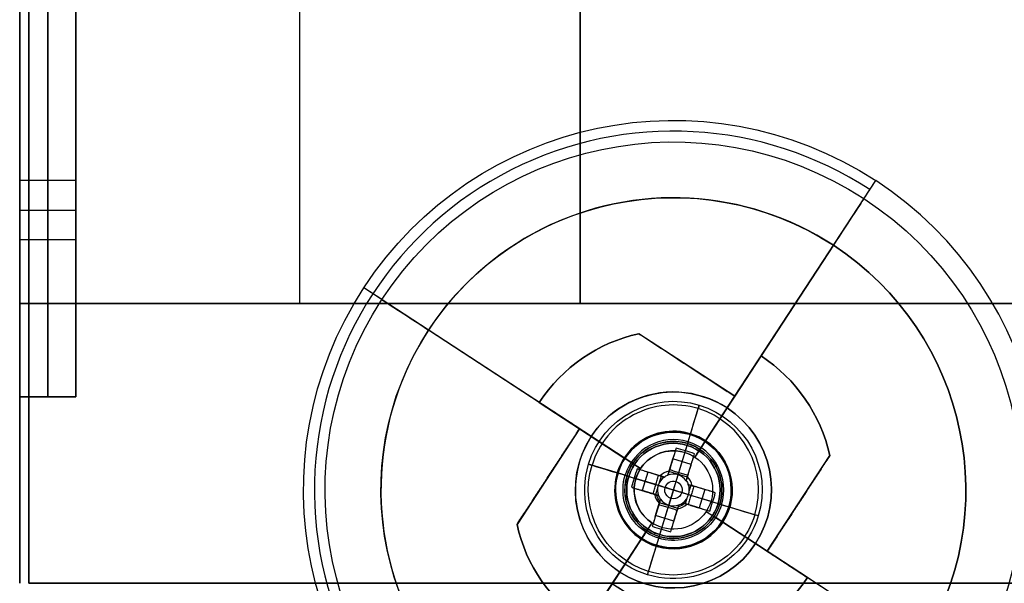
# Model space of a CAD drawing. Header units: millimetres. Extents: x -368 to 368, y -356 to 344.
# Tile 2 of 256: x -353 to -300, y -311 to -281. Entities that reach past the tile are written whole.
import ezdxf

# ---------------------------------------------------------------- set-up
doc = ezdxf.new("R2010")
doc.units = ezdxf.units.MM
doc.layers.add('Livello 01', color=7, linetype='Continuous')

# ---------------------------------------------------------------- blocks, each defined once
blk = doc.blocks.new('MCP144A10_02')
at = {"layer": 'Livello 01', "color": 253, "true_color": 0x999999}
for p, q in [((-312.5, 15, 7.5), (312.5, 15, 7.5)), ((312.5, -15, 7.5), (312.5, 15, 7.5)), ((312.5, 0), (312.5, 0, 15)), ((312.5, 0, 15), (-312.5, 0, 15)), ((312.5, 0), (-312.5, 0)), ((312.5, -15, 7.5), (-312.5, -15, 7.5))]:
    blk.add_line(p, q, dxfattribs=at)
for points in [[(-312.5, 15), (312.5, 15)], [(312.5, 15, 15), (-312.5, 15, 15)], [(312.5, 15), (312.5, -15)], [(312.5, 15, 15), (312.5, 15)], [(312.5, -15, 15), (312.5, 15, 15)], [(312.5, -15), (-312.5, -15)], [(-312.5, -15, 15), (312.5, -15, 15)], [(312.5, -15, 15), (312.5, -15)]]:
    blk.add_open_spline(points, degree=1, dxfattribs=at)
blk = doc.blocks.new('MCP144A11_02')
at = {"layer": 'Livello 01', "color": 253, "true_color": 0x999999}
blk.add_line((-109, -197.99, 7.5), (-109, 197.99, 7.5), dxfattribs=at)
for points in [[(-116.5, 200), (-116.5, -200)], [(116.5, -200), (116.5, 200)], [(-101.5, -185, 15), (101.5, -185, 15)], [(-116.5, -200), (116.5, -200)]]:
    blk.add_open_spline(points, degree=1, dxfattribs=at)
blk.add_rational_spline([(116.5, -200), (107.713, -200, 8.787), (101.5, -193.787, 15), (101.5, -185, 15)], [1, 0.804737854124, 0.804737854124, 1], degree=3, dxfattribs=at)
blk = doc.blocks.new('MCP144A05_02')
at = {"layer": 'Livello 01', "color": 254, "true_color": 0xd9d9d9}
for p, q in [((25, 25, -1.5), (-25, 25, -1.5)), ((0, 25, -3), (0, 25)), ((0, 6.351, -3), (0, 25, -3)), ((0, 6.351), (0, 25)), ((-30, 20, -1.5), (-30, -20, -1.5)), ((30, -20, -1.5), (30, 20, -1.5)), ((-20, 16.6), (-20, 16.6, -3)), ((20, 16.6), (20, 16.6, -3)), ((-20, 13.4), (-20, 13.4, -3)), ((20, 13.4), (20, 13.4, -3)), ((0, 6.351, -1.5), (-5.5, 3.175, -1.5)), ((5.5, 3.175, -1.5), (0, 6.351, -1.5)), ((-2.75, 4.763, -3), (-2.75, 4.763)), ((2.75, 4.763, -3), (2.75, 4.763)), ((-5.5, 3.175, -1.5), (-5.5, -3.175, -1.5)), ((5.5, -3.175, -1.5), (5.5, 3.175, -1.5)), ((-30, 0, -3), (-30, 0)), ((-5.5, 0, -3), (-30, 0, -3)), ((-5.5, 0), (-30, 0)), ((-5.5, 0, -3), (-5.5, 0)), ((30, 0, -3), (5.5, 0, -3)), ((30, 0), (5.5, 0)), ((5.5, 0, -3), (5.5, 0)), ((30, 0, -3), (30, 0)), ((-5.5, -3.175, -1.5), (0, -6.351, -1.5)), ((0, -6.351, -1.5), (5.5, -3.175, -1.5)), ((-2.75, -4.763, -3), (-2.75, -4.763)), ((2.75, -4.763, -3), (2.75, -4.763)), ((0, -25, -3), (0, -6.351, -3)), ((0, -25), (0, -6.351)), ((-20, -13.4), (-20, -13.4, -3)), ((20, -13.4), (20, -13.4, -3)), ((-20, -16.6), (-20, -16.6, -3)), ((20, -16.6), (20, -16.6, -3)), ((-25, -25, -1.5), (25, -25, -1.5)), ((0, -25, -3), (0, -25))]:
    blk.add_line(p, q, dxfattribs=at)
at = {"layer": 'Livello 01', "color": 254, "true_color": 0xd9d9d9, "extrusion": (0, 0, -1)}
for centre, radius, start, end in [((25, 20, 3), 5, 360, 90), ((25, 20), 5, 360, 90), ((-25, 20, 3), 5, 90, 180), ((-25, 20), 5, 90, 180), ((20, 15), 1.6, 0, 180), ((20, 15, 1.5), 1.6, 0, 180), ((-20, 15, 1.5), 1.6, 0, 180), ((20, 15), 1.6, 180, 0), ((20, 15, 1.5), 1.6, 180, 0), ((-20, 15), 1.6, 180, 0), ((-20, 15, 1.5), 1.6, 180, 0), ((20, -15, 1.5), 1.6, 0, 180), ((-20, -15, 1.5), 1.6, 360, 180), ((20, -15), 1.6, 180, 360), ((20, -15, 1.5), 1.6, 180, 0), ((-20, -15), 1.6, 180, 0), ((-20, -15, 1.5), 1.6, 180, 0), ((25, -20, 3), 5, 270, 360), ((25, -20), 5, 270, 360), ((-25, -20, 3), 5, 180, 270), ((-25, -20), 5, 180, 270)]:
    blk.add_arc(centre, radius, start, end, dxfattribs=at)
at = {"layer": 'Livello 01', "color": 254, "true_color": 0xd9d9d9}
for centre, radius, start, end in [((-25, 20, -1.5), 5, 90, 180), ((25, 20, -1.5), 5, 0, 90), ((-20, 15, -3), 1.6, 0, 180), ((20, 15), 1.6, 0, 180), ((20, 15, -3), 1.6, 0, 180), ((-20, 15, -3), 1.6, 180, 0), ((20, 15, -3), 1.6, 180, 0), ((-20, -15), 1.6, 0, 180), ((-20, -15, -3), 1.6, 0, 180), ((20, -15), 1.6, 0, 180), ((20, -15, -3), 1.6, 0, 180), ((-20, -15, -3), 1.6, 180, 0), ((20, -15, -3), 1.6, 180, 0), ((-25, -20, -1.5), 5, 180, 270), ((25, -20, -1.5), 5, 270, 0)]:
    blk.add_arc(centre, radius, start, end, dxfattribs=at)
for points in [[(-25, 25), (25, 25)], [(25, 25, -3), (-25, 25, -3)], [(-25, 25, -3), (-25, 25)], [(25, 25), (25, 25, -3)], [(-30, 20, -3), (-30, -20, -3)], [(-30, -20), (-30, 20)], [(-30, 20), (-30, 20, -3)], [(30, -20, -3), (30, 20, -3)], [(30, 20, -3), (30, 20)], [(30, 20), (30, -20)], [(-21.6, 15), (-21.6, 15, -3)], [(-18.4, 15, -3), (-18.4, 15)], [(18.4, 15), (18.4, 15, -3)], [(21.6, 15, -3), (21.6, 15)], [(0, 6.351, -3), (-5.5, 3.175, -3)], [(0, 6.351), (-5.5, 3.175)], [(0, 6.351), (0, 6.351, -3)], [(5.5, 3.175, -3), (0, 6.351, -3)], [(5.5, 3.175), (0, 6.351)], [(-5.5, 3.175, -3), (-5.5, -3.175, -3)], [(-5.5, 3.175), (-5.5, -3.175)], [(-5.5, 3.175), (-5.5, 3.175, -3)], [(5.5, -3.175, -3), (5.5, 3.175, -3)], [(5.5, -3.175), (5.5, 3.175)], [(5.5, 3.175), (5.5, 3.175, -3)], [(-5.5, -3.175, -3), (0, -6.351, -3)], [(-5.5, -3.175), (-5.5, -3.175, -3)], [(-5.5, -3.175), (0, -6.351)], [(0, -6.351, -3), (5.5, -3.175, -3)], [(0, -6.351), (5.5, -3.175)], [(5.5, -3.175), (5.5, -3.175, -3)], [(0, -6.351, -3), (0, -6.351)], [(-21.6, -15), (-21.6, -15, -3)], [(-18.4, -15, -3), (-18.4, -15)], [(18.4, -15), (18.4, -15, -3)], [(21.6, -15, -3), (21.6, -15)], [(-30, -20, -3), (-30, -20)], [(30, -20), (30, -20, -3)], [(-25, -25, -3), (25, -25, -3)], [(25, -25), (-25, -25)], [(-25, -25), (-25, -25, -3)], [(25, -25, -3), (25, -25)]]:
    blk.add_open_spline(points, degree=1, dxfattribs=at)
blk = doc.blocks.new('Inserto M8X14-Esagano aperto AISI')
at = {"layer": 'Livello 01', "color": 253, "true_color": 0xa59e96}
for p, q in [((-5.196, 13), (-3.4, 13)), ((-3.825, 13, 2.375), (-4.691, 12, 2.875)), ((-3.825, 13, -2.375), (-4.691, 12, -2.875)), ((-3.4, 13), (-3.4, 4.15)), ((0, 13, -4.5), (0, 13, -3.4)), ((0, 13, 3.4), (0, 13, 4.5)), ((0, 13, 4.5), (0, 12, 5.5)), ((0, 13, -4.5), (0, 12, -5.5)), ((3.4, 13), (5.196, 13)), ((3.4, 13), (3.4, 4.15)), ((3.825, 13, 2.375), (4.691, 12, 2.875)), ((3.825, 13, -2.375), (4.691, 12, -2.875)), ((-2.959, 12.375, 5.125), (-5.918, 12.375)), ((-5.918, 12.375), (-2.959, 12.375, -5.125)), ((2.887, 12.5, 5), (-2.887, 12.5, 5)), ((-2.887, 12.5, -5), (2.887, 12.5, -5)), ((5.918, 12.375), (2.959, 12.375, 5.125)), ((2.959, 12.375, -5.125), (5.918, 12.375)), ((-4.763, 1, -2.75), (-4.763, 12, -2.75)), ((-4.763, 1, 2.75), (-4.763, 12, 2.75)), ((0, 1, -5.5), (0, 12, -5.5)), ((0, 1, 5.5), (0, 12, 5.5)), ((4.763, 1, 2.75), (4.763, 12, 2.75)), ((4.763, 1, -2.75), (4.763, 12, -2.75)), ((-6.351, 6.5), (-3.175, 6.5, -5.5)), ((-3.175, 6.5, 5.5), (-6.351, 6.5)), ((-3.175, 6.5, -5.5), (3.175, 6.5, -5.5)), ((3.175, 6.5, 5.5), (-3.175, 6.5, 5.5)), ((6.351, 6.5), (3.175, 6.5, 5.5)), ((3.175, 6.5, -5.5), (6.351, 6.5)), ((-4.95, 4.15), (-4.95, 0)), ((-4.95, 4.15), (-3.4, 4.15)), ((0, 4.15, 4.95), (0, 4.15, 3.4)), ((0, 4.15, -3.4), (0, 4.15, -4.95)), ((3.4, 4.15), (4.95, 4.15)), ((4.95, 4.15), (4.95, 0)), ((-6.813, 1), (-6.351, 1)), ((-5.11, 0, -2.95), (-5.11, 1, -2.95)), ((-5.11, 0, 2.95), (-5.11, 1, 2.95)), ((0, 1, -5.9), (0, 1, -5.5)), ((0, 1, 5.5), (0, 1, 5.9)), ((0, 0, -5.9), (0, 1, -5.9)), ((0, 0, 5.9), (0, 1, 5.9)), ((5.11, 0, 2.95), (5.11, 1, 2.95)), ((5.11, 0, -2.95), (5.11, 1, -2.95)), ((6.351, 1), (6.813, 1)), ((-6.813, 0.5), (-3.406, 0.5, -5.9)), ((-3.406, 0.5, 5.9), (-6.813, 0.5)), ((-6.813, 0), (-4.95, 0)), ((-3.406, 0.5, -5.9), (3.406, 0.5, -5.9)), ((3.406, 0.5, 5.9), (-3.406, 0.5, 5.9)), ((0, 0, -5.9), (0, 0, -4.95)), ((0, 0, 4.95), (0, 0, 5.9)), ((6.813, 0.5), (3.406, 0.5, 5.9)), ((3.406, 0.5, -5.9), (6.813, 0.5)), ((4.95, 0), (6.813, 0))]:
    blk.add_line(p, q, dxfattribs=at)
at = {"layer": 'Livello 01', "color": 253, "true_color": 0xa59e96, "extrusion": (0, -1, 0)}
for centre, radius, start, end in [((0, 0, -13), 3.4, 90, 270), ((0, 0, -13), 3.4, 270, 90), ((0, 0, -8.575), 3.4, 90, 270), ((0, 0, -8.575), 3.4, 270, 90), ((0, 0, -4.15), 4.95, 90, 270), ((0, 0, -4.15), 4.95, 270, 90), ((0, 0, -2.075), 4.95, 90, 270), ((0, 0, -2.075), 4.95, 270, 90), ((0, 0), 4.95, 270, 90)]:
    blk.add_arc(centre, radius, start, end, dxfattribs=at)
at = {"layer": 'Livello 01', "color": 253, "true_color": 0xa59e96, "extrusion": (0, 1, 0)}
for centre, radius, start, end in [((0, 0, 4.15), 3.4, 270, 90), ((0, 0, 4.15), 3.4, 90, 270), ((0, 0), 4.95, 270, 90)]:
    blk.add_arc(centre, radius, start, end, dxfattribs=at)
at = {"layer": 'Livello 01', "color": 253, "true_color": 0xa59e96}
for points in [[(-5.196, 13), (-6.351, 12)], [(-5.196, 13), (-2.598, 13, 4.5)], [(-2.598, 13, -4.5), (-5.196, 13)], [(-2.598, 13, 4.5), (-3.175, 12, 5.5)], [(-3.175, 12, -5.5), (-2.598, 13, -4.5)], [(2.598, 13, -4.5), (-2.598, 13, -4.5)], [(-2.598, 13, 4.5), (2.598, 13, 4.5)], [(0, 4.15, 3.4), (0, 13, 3.4)], [(0, 13, -3.4), (0, 4.15, -3.4)], [(2.598, 13, 4.5), (3.175, 12, 5.5)], [(2.598, 13, 4.5), (5.196, 13)], [(3.175, 12, -5.5), (2.598, 13, -4.5)], [(5.196, 13), (2.598, 13, -4.5)], [(6.351, 12), (5.196, 13)], [(-6.351, 12), (-6.351, 1)], [(-3.175, 12, -5.5), (-6.351, 12)], [(-6.351, 12), (-3.175, 12, 5.5)], [(-3.175, 12, -5.5), (-3.175, 1, -5.5)], [(3.175, 12, -5.5), (-3.175, 12, -5.5)], [(-3.175, 12, 5.5), (-3.175, 1, 5.5)], [(-3.175, 12, 5.5), (3.175, 12, 5.5)], [(3.175, 12, 5.5), (6.351, 12)], [(3.175, 1, 5.5), (3.175, 12, 5.5)], [(3.175, 12, -5.5), (3.175, 1, -5.5)], [(6.351, 12), (3.175, 12, -5.5)], [(6.351, 12), (6.351, 1)], [(0, 0, 4.95), (0, 4.15, 4.95)], [(0, 4.15, -4.95), (0, 0, -4.95)], [(-6.813, 1), (-6.813, 0)], [(-3.406, 1, -5.9), (-6.813, 1)], [(-6.813, 1), (-3.406, 1, 5.9)], [(-6.351, 1), (-3.175, 1, -5.5)], [(-3.175, 1, 5.5), (-6.351, 1)], [(3.406, 1, -5.9), (-3.406, 1, -5.9)], [(-3.406, 1, 5.9), (3.406, 1, 5.9)], [(-3.406, 1, -5.9), (-3.406, 0, -5.9)], [(-3.406, 1, 5.9), (-3.406, 0, 5.9)], [(3.175, 1, 5.5), (-3.175, 1, 5.5)], [(-3.175, 1, -5.5), (3.175, 1, -5.5)], [(6.351, 1), (3.175, 1, 5.5)], [(3.175, 1, -5.5), (6.351, 1)], [(3.406, 1, 5.9), (6.813, 1)], [(3.406, 0, 5.9), (3.406, 1, 5.9)], [(3.406, 1, -5.9), (3.406, 0, -5.9)], [(6.813, 1), (3.406, 1, -5.9)], [(6.813, 1), (6.813, 0)], [(-3.406, 0, -5.9), (-6.813, 0)], [(-6.813, 0), (-3.406, 0, 5.9)], [(-3.406, 0, 5.9), (3.406, 0, 5.9)], [(3.406, 0, -5.9), (-3.406, 0, -5.9)], [(3.406, 0, 5.9), (6.813, 0)], [(6.813, 0), (3.406, 0, -5.9)]]:
    blk.add_open_spline(points, degree=1, dxfattribs=at)
blk = doc.blocks.new('MCA144A05_024')
at = {"layer": 'Livello 01'}
blk.add_blockref('MCP144A05_02', (0, 0), dxfattribs=at)
at = {"layer": 'Livello 01', "extrusion": (-0.5, 0.866025, -3.17777e-15), "rotation": 180}
blk.add_blockref('Inserto M8X14-Esagano aperto AISI', (0, 0), dxfattribs=at)
blk = doc.blocks.new('MCP144A08_02')
at = {"layer": 'Livello 01', "color": 253, "true_color": 0x999999}
for p, q in [((-252, 0), (-352.5, 0)), ((-352.5, -0.25), (-352.5, -0.25, 15))]:
    blk.add_line(p, q, dxfattribs=at)
for points in [[(-352.5, 109.75), (-187.25, 275)], [(-352.5, 109.75, 15), (-352.5, 109.75)], [(-352.5, -110.25), (-352.5, 109.75)], [(-352.5, -110.25, 15), (-352.5, -110.25)], [(-187.25, -275), (-352.5, -110.25)]]:
    blk.add_open_spline(points, degree=1, dxfattribs=at)
blk = doc.blocks.new('MCP144A16_02')
at = {"layer": 'Livello 01', "color": 253, "true_color": 0x999999}
for p, q in [((-312.5, 0), (-312.5, 0, 15)), ((312.5, -12.25), (-312.5, -12.25))]:
    blk.add_line(p, q, dxfattribs=at)
for points in [[(-312.5, 85), (240.5, 85)], [(-312.5, 85, 15), (-312.5, 85)], [(-312.5, -85), (-312.5, 85)], [(-312.5, -85, 15), (-312.5, -85)], [(240.5, -85), (-312.5, -85)]]:
    blk.add_open_spline(points, degree=1, dxfattribs=at)
blk = doc.blocks.new('Piedino 40x16')
at = {"layer": 'Livello 01', "color": 8, "true_color": 0x707070}
for p, q in [((-15.657, 15.939), (-5.25, 15.939)), ((-5.25, 7.939), (-5.25, 15.939)), ((0, 15.939, -15.657), (0, 15.939, -5.25)), ((0, 15.939, 5.25), (0, 15.939, 15.657)), ((5.25, 15.939), (15.657, 15.939)), ((5.25, 7.939), (5.25, 15.939)), ((-18.645, 13.201), (-19.8, 0)), ((18.645, 13.201), (19.8, 0)), ((-5.25, 7.939), (-2.6, 7.939)), ((-2.6, 0), (-2.6, 7.939)), ((0, 7.939, -5.25), (0, 7.939, -2.6)), ((0, 7.939, 2.6), (0, 7.939, 5.25)), ((2.6, 7.939), (5.25, 7.939)), ((2.6, 0), (2.6, 7.939)), ((-19.8, 0), (-2.6, 0)), ((0, 0, 19.8), (0, 0, 2.6)), ((0, 0, -2.6), (0, 0, -19.8)), ((2.6, 0), (19.8, 0))]:
    blk.add_line(p, q, dxfattribs=at)
at = {"layer": 'Livello 01', "color": 8, "true_color": 0x707070, "extrusion": (0, 0, -1)}
blk.add_arc((15.657, 12.939), 3, 5, 90, dxfattribs=at)
at = {"layer": 'Livello 01', "color": 8, "true_color": 0x707070, "extrusion": (0, -1, 0)}
for centre, radius, start, end in [((0, 0, -15.939), 15.657, 90, 270), ((0, 0, -15.939), 5.25, 90, 270), ((0, 0, -15.939), 15.657, 270, 90), ((0, 0, -15.939), 5.25, 270, 90), ((0, 0, -7.939), 2.6, 90, 270), ((0, 0, -7.939), 2.6, 270, 90), ((0, 0, -6.6), 19.223, 270, 90), ((0, 0), 19.8, 90, 270)]:
    blk.add_arc(centre, radius, start, end, dxfattribs=at)
at = {"layer": 'Livello 01', "color": 8, "true_color": 0x707070, "extrusion": (0, 1, 0)}
for centre, radius, start, end in [((0, 0, 15.939), 15.657, 270, 90), ((0, 0, 15.939), 15.657, 90, 270), ((0, 0, 13.201), 18.645, 270, 90), ((0, 0, 13.201), 18.645, 90, 270), ((0, 0, 11.939), 5.25, 270, 90), ((0, 0, 11.939), 5.25, 90, 270), ((0, 0, 7.939), 5.25, 270, 90), ((0, 0, 7.939), 5.25, 90, 270), ((0, 0, 3.97), 2.6, 270, 90), ((0, 0, 3.97), 2.6, 90, 270), ((0, 0), 2.6, 270, 90), ((0, 0), 19.8, 90, 270), ((0, 0), 2.6, 90, 270)]:
    blk.add_arc(centre, radius, start, end, dxfattribs=at)
at = {"layer": 'Livello 01', "color": 8, "true_color": 0x707070, "extrusion": (1, 0, 0)}
blk.add_arc((12.939, -15.657), 3, 275, 0, dxfattribs=at)
at = {"layer": 'Livello 01', "color": 8, "true_color": 0x707070, "extrusion": (-1, 0, 0)}
blk.add_arc((-12.939, 15.657), 3, 95, 180, dxfattribs=at)
at = {"layer": 'Livello 01', "color": 8, "true_color": 0x707070}
blk.add_arc((15.657, 12.939), 3, 5, 90, dxfattribs=at)
for points in [[(0, 15.939, -5.25), (0, 7.939, -5.25)], [(0, 7.939, 5.25), (0, 15.939, 5.25)], [(0, 13.201, 18.645), (0, 0, 19.8)], [(0, 0, -19.8), (0, 13.201, -18.645)], [(0, 7.939, -2.6), (0, 0, -2.6)], [(0, 0, 2.6), (0, 7.939, 2.6)]]:
    blk.add_open_spline(points, degree=1, dxfattribs=at)
blk = doc.blocks.new('MCA144A05_026')
at = {"layer": 'Livello 01'}
blk.add_blockref('MCP144A05_02', (0, 0), dxfattribs=at)
at = {"layer": 'Livello 01', "extrusion": (-0.5, 0.866025, -3.17777e-15), "rotation": 180}
blk.add_blockref('Inserto M8X14-Esagano aperto AISI', (0, 0), dxfattribs=at)
blk = doc.blocks.new('Ragno M5x8 inox')
at = {"layer": 'Livello 01', "color": 253, "true_color": 0x9da4ac}
for p, q in [((-3.15, 8), (-3.15, 1)), ((-3.15, 8), (-2.1, 8)), ((-2.1, 1), (-2.1, 8)), ((0, 8, 3.15), (0, 8, 2.1)), ((0, 8, -2.1), (0, 8, -3.15)), ((2.1, 8), (3.15, 8)), ((2.1, 1), (2.1, 8)), ((3.15, 8), (3.15, 1)), ((-7.288, 0), (-7.288, 1)), ((-6, 1), (-3.15, 1)), ((-6, 0, -3.063), (-6, 1, -3.063)), ((-3.063, 0, 6), (-3.063, 1, 6)), ((0, 1, -8.575), (0, 1, -3.15)), ((0, 1, 3.15), (0, 1, 6)), ((0, 0, 7.288), (0, 1, 7.288)), ((0, 0, -7.288), (0, 1, -7.288)), ((3.063, 0, -6), (3.063, 1, -6)), ((3.15, 1), (8.575, 1)), ((6, 0, 3.063), (6, 1, 3.063)), ((7.287, 0), (7.287, 1)), ((-8.575, 0.5), (-6, 0.5)), ((0, 0.5, 6), (-6.126, 0.5, 6)), ((-6, 0.5), (-6, 0.5, -6.126)), ((0, 0.5, 8.575), (0, 0.5, 6)), ((0, 0.5, -8.575), (0, 0.5, -6)), ((6.126, 0.5, -6), (0, 0.5, -6)), ((0, 0, -7.287), (0, 0, -3.1)), ((3.1, 0), (6, 0)), ((8.575, 0.5), (6, 0.5)), ((6, 0.5), (6, 0.5, 6.126)), ((7.108, 0), (8.575, 0)), ((-6, 0), (-3.1, 0)), ((0, 0, 3.1), (0, 0, 7.248))]:
    blk.add_line(p, q, dxfattribs=at)
at = {"layer": 'Livello 01', "color": 253, "true_color": 0x9da4ac, "extrusion": (0, -1, 0)}
for centre, radius, start, end in [((0, 0, -8), 3.15, 90, 270), ((0, 0, -8), 2.1, 90, 270), ((0, 0, -8), 3.15, 270, 90), ((0, 0, -4.5), 3.15, 90, 270), ((0, 0, -4.5), 3.15, 270, 90), ((0, 0, -1), 8.575, 135.5964, 180), ((0, 0, -1), 8.575, 225.5964, 270), ((0, 0, -1), 3.15, 90, 270), ((0, 0, -1), 8.575, 45.5964, 90), ((0, 0, -1), 8.575, 315.5964, 0), ((0, 0, -0.5), 8.575, 135.5964, 180), ((0, 0, -0.5), 8.575, 225.5964, 270), ((0, 0, -0.5), 8.575, 45.5964, 90), ((0, 0, -0.5), 8.575, 315.5964, 0), ((0, 0), 3.1, 90, 270), ((0, 0), 3.1, 270, 90)]:
    blk.add_arc(centre, radius, start, end, dxfattribs=at)
at = {"layer": 'Livello 01', "color": 253, "true_color": 0x9da4ac, "extrusion": (0, 1, 0)}
for centre, radius, start, end in [((0, 0, 8), 2.1, 90, 270), ((0, 0, 4.5), 2.1, 270, 90), ((0, 0, 4.5), 2.1, 90, 270), ((0, 0, 1), 2.1, 270, 90), ((0, 0, 1), 2.1, 90, 270), ((0, 0, 1), 3.15, 90, 270), ((0, 0), 8.575, 270, 314.4036), ((0, 0), 3.1, 270, 90), ((0, 0), 3.1, 90, 270), ((0, 0), 8.575, 0, 44.4036), ((0, 0), 8.575, 90, 134.4036), ((0, 0), 8.575, 180, 224.4036)]:
    blk.add_arc(centre, radius, start, end, dxfattribs=at)
at = {"layer": 'Livello 01', "color": 253, "true_color": 0x9da4ac, "extrusion": (0, 0, -1)}
blk.add_arc((3.1, 1), 1, 180, 270, dxfattribs=at)
at = {"layer": 'Livello 01', "color": 253, "true_color": 0x9da4ac, "extrusion": (1, 0, 0)}
blk.add_arc((1, -3.1), 1, 90, 180, dxfattribs=at)
at = {"layer": 'Livello 01', "color": 253, "true_color": 0x9da4ac, "extrusion": (-1, 0, 0)}
blk.add_arc((-1, 3.1), 1, 270, 360, dxfattribs=at)
at = {"layer": 'Livello 01', "color": 253, "true_color": 0x9da4ac}
blk.add_arc((3.1, 1), 1, 180, 270, dxfattribs=at)
for points in [[(0, 8, -2.1), (0, 1, -2.1)], [(0, 1, 2.1), (0, 8, 2.1)], [(0, 8, 3.15), (0, 1, 3.15)], [(0, 1, -3.15), (0, 8, -3.15)], [(-8.575, 1), (-8.575, 0)], [(-6, 1), (-8.575, 1)], [(-6.126, 0, 6), (-6.126, 1, 6)], [(-6.126, 1, 6), (0, 1, 6)], [(-6, 0, -6.126), (-6, 1, -6.126)], [(-6, 1, -6.126), (-6, 1)], [(-6, 0), (-6, 1)], [(0, 1, -8.575), (0, 0, -8.575)], [(0, 1, 8.575), (0, 0, 8.575)], [(0, 1, 6), (0, 1, 8.575)], [(6.126, 1, -6), (0, 1, -6)], [(0, 1, -6), (0, 1, -8.575)], [(0, 0, 6), (0, 1, 6)], [(0, 0, -6), (0, 1, -6)], [(6, 0, 6.126), (6, 1, 6.126)], [(6, 1, 6.126), (6, 1)], [(6, 1), (8.575, 1)], [(6, 0), (6, 1)], [(6.126, 0, -6), (6.126, 1, -6)], [(8.575, 1), (8.575, 0)], [(-6, 0), (-8.575, 0)], [(-6.126, 0, 6), (0, 0, 6)], [(-6, 0, -6.126), (-6, 0)], [(0, 0, -6), (0, 0, -8.575)], [(0, 0, 6), (0, 0, 8.575)], [(6.126, 0, -6), (0, 0, -6)], [(6, 0), (8.575, 0)], [(6, 0, 6.126), (6, 0)]]:
    blk.add_open_spline(points, degree=1, dxfattribs=at)
blk = doc.blocks.new('ISO 7045 - M5 x 25 - Z - 25N_ISO 7045 - M5 x 25 - Z - 25N')
at = {"layer": 'Livello 01', "color": 9, "true_color": 0xc6c1bc}
for p, q in [((3.7, 4.75), (1.794, 4.75)), ((3.7, 2.7), (3.7, 4.75)), ((2.74, 0.984), (0.307, 2.197)), ((28.7, 2.5), (3.9, 2.5)), ((28.7, -2.5), (28.7, 2.5)), ((1.404, 0.792, -0.515), (1.404, 1.65, -0.515)), ((1.404, 0.792, 0.515), (1.404, 1.65, 0.515)), ((1.524, 1.59, -0.515), (1.524, 1.59, 0.515)), ((0.146, 1.433, -0.515), (1.839, 1.433, -0.515)), ((0.146, 1.433, 0.515), (1.839, 1.433, 0.515)), ((2.74, 0.851), (2.74, 0.984)), ((2.74, 0.873, -0.515), (2.74, 0.873, 0.515)), ((3.017, 0), (2.74, 0.851)), ((0.146, 0.515, 1.433), (1.839, 0.515, 1.433)), ((0.146, 0.515, -1.433), (1.839, 0.515, -1.433)), ((0.307, 0, -2.197), (2.74, 0, -0.984)), ((1.404, 0.515, 0.792), (1.404, 0.515, 1.65)), ((1.404, 0.515, -1.65), (1.404, 0.515, -0.792)), ((1.516, 0.515, 1.594), (1.516, -0.515, 1.594)), ((1.516, 0.515, -1.594), (1.516, -0.515, -1.594)), ((2.74, 0.185, -0.831), (2.74, 0.515, -0.831)), ((2.74, 0.185, 0.831), (2.74, 0.515, 0.831)), ((3.017, 0), (2.74, -0.851)), ((2.74, 0, -0.984), (2.74, 0, -0.851)), ((3.7, 0, -4.75), (3.7, 0, -2.7)), ((3.7, 0, 2.7), (3.7, 0, 4.75)), ((28.7, 0, 2.5), (28.7, 0, -2.5)), ((0.146, -0.515, 1.433), (1.839, -0.515, 1.433)), ((0.146, -0.515, -1.433), (1.839, -0.515, -1.433)), ((2.74, 0, 0.984), (0.307, 0, 2.197)), ((1.404, -0.515, 0.792), (1.404, -0.515, 1.65)), ((1.404, -0.515, -1.65), (1.404, -0.515, -0.792)), ((2.74, 0, 0.851), (2.74, 0, 0.984)), ((2.74, -0.515, -0.831), (2.74, -0.185, -0.831)), ((2.74, -0.515, 0.831), (2.74, -0.185, 0.831)), ((0.307, -2.197), (2.74, -0.984)), ((1.404, -1.65, -0.515), (1.404, -0.792, -0.515)), ((1.404, -1.65, 0.515), (1.404, -0.792, 0.515)), ((2.74, -0.984), (2.74, -0.851)), ((2.74, -0.873, -0.515), (2.74, -0.873, 0.515)), ((0.146, -1.433, -0.515), (1.839, -1.433, -0.515)), ((0.146, -1.433, 0.515), (1.839, -1.433, 0.515)), ((1.524, -1.59, -0.515), (1.524, -1.59, 0.515)), ((28.7, -2.5), (3.9, -2.5)), ((3.7, -4.75), (3.7, -2.7)), ((3.7, -4.75), (1.794, -4.75))]:
    blk.add_line(p, q, dxfattribs=at)
for centre, radius, start, end in [((1.794, 4.3), 0.45, 90, 145.2821), ((3.9, 2.7), 0.2, 180, 270), ((8, 0, 0.515), 7.983, 164.0849, 173.5192), ((8, 0, 0.515), 7.983, 186.4808, 195.9151)]:
    blk.add_arc(centre, radius, start, end, dxfattribs=at)
at = {"layer": 'Livello 01', "color": 9, "true_color": 0xc6c1bc, "extrusion": (-1, 0, 0)}
for centre, radius, start, end in [((0, 0, -1.794), 4.75, 90, 270), ((0, 0, -2.747), 4.75, 90, 270), ((0, 0, -3.7), 4.75, 90, 270), ((0, 0, -16.3), 2.5, 90, 270), ((0, 0, -28.7), 2.5, 90, 270), ((0, 0, -2.74), 0.851, 127.2411, 142.7589), ((0, 0, -2.74), 0.851, 217.2411, 232.7589), ((0, 0, -1.424), 4.556, 270, 360), ((0, 0, -1.794), 4.75, 270, 90), ((0, 0, -2.747), 4.75, 270, 90), ((0, 0, -2.864), 0.468, 90, 270), ((0, 0, -2.864), 0.468, 270, 90), ((0, 0, -3.7), 2.7, 270, 90), ((0, 0, -3.7), 4.75, 270, 90), ((0, 0, -16.3), 2.5, 270, 90), ((0, 0, -28.7), 2.5, 270, 90), ((0, 0, -1.404), 0.944, 33.0434, 56.9566), ((0, 0, -1.404), 0.944, 303.0434, 326.9566), ((0, 0, -1.424), 4.556, 0, 90)]:
    blk.add_arc(centre, radius, start, end, dxfattribs=at)
at = {"layer": 'Livello 01', "color": 9, "true_color": 0xc6c1bc, "extrusion": (0, 0, -1)}
for centre, radius, start, end in [((-8, 0), 8, 15.9373, 34.7179), ((-8, 0), 8, 15.9373, 34.7179), ((-8, 0), 8, 15.9373, 34.7179), ((-8, 0, 0.515), 7.983, 6.4808, 15.9151), ((-8, 0, 0.515), 7.983, 344.0849, 353.5192), ((-8, 0), 8, 325.2821, 344.0627), ((-3.9, -2.7), 0.2, 0, 90), ((-1.794, -4.3), 0.45, 270, 325.2821)]:
    blk.add_arc(centre, radius, start, end, dxfattribs=at)
at = {"layer": 'Livello 01', "color": 9, "true_color": 0xc6c1bc, "extrusion": (1, 0, 0)}
for centre, radius, start, end in [((0, 0, 1.424), 4.556, 270, 0), ((0, 0, 1.424), 4.556, 0, 90), ((0, 0, 3.7), 2.7, 270, 90), ((0, 0, 3.9), 2.5, 270, 90), ((0, 0, 0.068), 1.038, 29.7494, 60.2506), ((0, 0, 0.068), 1.038, 299.7494, 330.2506), ((0, 0, 2.74), 0.851, 322.7589, 37.2411), ((0, 0, 2.74), 0.851, 52.7589, 90), ((0, 0, 2.74), 0.851, 270, 307.2411), ((0, 0, 2.74), 0.851, 90, 127.2411), ((0, 0, 3.9), 2.5, 90, 270), ((0, 0, 0.068), 1.038, 119.7494, 150.2506), ((0, 0, 0.068), 1.038, 209.7494, 240.2506), ((0, 0, 2.74), 0.851, 232.7589, 270), ((0, 0, 2.74), 0.851, 217.2411, 232.7589), ((0, 0, 2.74), 0.851, 127.2411, 142.7589), ((0, 0, 2.74), 0.851, 142.7589, 217.2411)]:
    blk.add_arc(centre, radius, start, end, dxfattribs=at)
at = {"layer": 'Livello 01', "color": 9, "true_color": 0xc6c1bc, "extrusion": (0.446198, 0.894934, -3.17931e-15)}
blk.add_arc((-7.159, 0, 2.103), 7.864, 360, 3.7547, dxfattribs=at)
at = {"layer": 'Livello 01', "color": 9, "true_color": 0xc6c1bc, "extrusion": (0.446198, 0.894934, 4.01925e-16)}
blk.add_arc((-7.159, 0, 2.103), 7.864, 356.2453, 360, dxfattribs=at)
at = {"layer": 'Livello 01', "color": 9, "true_color": 0xc6c1bc, "extrusion": (0, 1, 0)}
for centre, radius, start, end in [((-8, 0, 0.515), 7.983, 6.4808, 15.9151), ((-8, 0, 0.515), 7.983, 344.0849, 353.5192), ((-1.794, -4.3), 0.45, 270, 325.2821)]:
    blk.add_arc(centre, radius, start, end, dxfattribs=at)
at = {"layer": 'Livello 01', "color": 9, "true_color": 0xc6c1bc, "extrusion": (0.446198, -2.70208e-15, 0.894934)}
blk.add_arc((0, -7.159, 2.103), 7.864, 86.2453, 93.7547, dxfattribs=at)
at = {"layer": 'Livello 01', "color": 9, "true_color": 0xc6c1bc, "extrusion": (0.446198, 3.0147e-15, -0.894934)}
blk.add_arc((0, 7.159, 2.103), 7.864, 266.2453, 273.7547, dxfattribs=at)
at = {"layer": 'Livello 01', "color": 9, "true_color": 0xc6c1bc, "extrusion": (0, -1, 0)}
for centre, radius, start, end in [((1.794, 4.3), 0.45, 90, 145.2821), ((3.9, -2.7), 0.2, 90, 180), ((3.9, 2.7), 0.2, 180, 270), ((8, 0, 0.515), 7.983, 164.0849, 173.5192), ((8, 0, 0.515), 7.983, 186.4808, 195.9151), ((8, 0), 8, 195.9374, 214.7179), ((8, 0), 8, 145.2821, 164.0626)]:
    blk.add_arc(centre, radius, start, end, dxfattribs=at)
at = {"layer": 'Livello 01', "color": 9, "true_color": 0xc6c1bc, "extrusion": (0.446198, -0.894934, 6.5513e-16)}
blk.add_arc((7.159, 0, 2.103), 7.864, 180, 183.7547, dxfattribs=at)
at = {"layer": 'Livello 01', "color": 9, "true_color": 0xc6c1bc, "extrusion": (0.446198, -0.894934, -2.61708e-15)}
blk.add_arc((7.159, 0, 2.103), 7.864, 176.2453, 180, dxfattribs=at)
at = {"layer": 'Livello 01', "color": 9, "true_color": 0xc6c1bc}
for points, degree in [([(2.74, 0.984, -0.515), (0.323, 2.189, -0.515)], 1), ([(0.323, 2.189, 0.515), (2.74, 0.984, 0.515)], 1), ([(0.068, 0.901, -0.515), (0.959, 0.829, -0.515), (1.85, 0.756, -0.515), (2.74, 0.677, -0.515)], 3), ([(2.74, 0.677, 0.515), (1.85, 0.756, 0.515), (0.959, 0.829, 0.515), (0.068, 0.901, 0.515)], 3), ([(2.74, 0.677, -0.515), (2.74, 0.984, -0.515)], 1), ([(2.74, 0.984, 0.515), (2.74, 0.677, 0.515)], 1), ([(2.74, 0.984, 0.515), (2.74, 0.984, -0.515)], 1), ([(0.068, 0.515, 0.901), (0.959, 0.515, 0.829), (1.85, 0.515, 0.756), (2.74, 0.515, 0.677)], 3), ([(2.74, 0.515, -0.677), (1.85, 0.515, -0.756), (0.959, 0.515, -0.829), (0.068, 0.515, -0.901)], 3), ([(2.74, 0.515, 0.984), (0.323, 0.515, 2.189)], 1), ([(0.323, 0.515, -2.189), (2.74, 0.515, -0.984)], 1), ([(3.7, 0, -4.75), (1.794, 0, -4.75)], 1), ([(1.794, 0, 4.75), (3.7, 0, 4.75)], 1), ([(2.74, 0.515, -0.677), (2.74, 0.515, -0.984)], 1), ([(2.74, 0.515, -0.984), (2.74, -0.515, -0.984)], 1), ([(2.74, 0.515, 0.677), (2.74, 0.515, 0.984)], 1), ([(2.74, -0.515, 0.984), (2.74, 0.515, 0.984)], 1), ([(3.017, 0), (2.74, 0, 0.851)], 1), ([(2.74, 0, -0.851), (3.017, 0)], 1), ([(28.7, 0, -2.5), (3.9, 0, -2.5)], 1), ([(3.9, 0, 2.5), (28.7, 0, 2.5)], 1), ([(2.74, -0.515, 0.677), (1.85, -0.515, 0.756), (0.959, -0.515, 0.829), (0.068, -0.515, 0.901)], 3), ([(0.068, -0.515, -0.901), (0.959, -0.515, -0.829), (1.85, -0.515, -0.756), (2.74, -0.515, -0.677)], 3), ([(0.323, -0.515, 2.189), (2.74, -0.515, 0.984)], 1), ([(2.74, -0.515, -0.984), (0.323, -0.515, -2.189)], 1), ([(2.74, -0.515, -0.984), (2.74, -0.515, -0.677)], 1), ([(2.74, -0.515, 0.984), (2.74, -0.515, 0.677)], 1), ([(2.74, -0.677, -0.515), (1.85, -0.756, -0.515), (0.959, -0.829, -0.515), (0.068, -0.901, -0.515)], 3), ([(0.068, -0.901, 0.515), (0.959, -0.829, 0.515), (1.85, -0.756, 0.515), (2.74, -0.677, 0.515)], 3), ([(2.74, -0.984, 0.515), (0.323, -2.189, 0.515)], 1), ([(0.323, -2.189, -0.515), (2.74, -0.984, -0.515)], 1), ([(2.74, -0.984, -0.515), (2.74, -0.677, -0.515)], 1), ([(2.74, -0.677, 0.515), (2.74, -0.984, 0.515)], 1), ([(2.74, -0.984, -0.515), (2.74, -0.984, 0.515)], 1)]:
    blk.add_open_spline(points, degree=degree, dxfattribs=at)
blk = doc.blocks.new('MCA144A01_04')
at = {"layer": 'Livello 01'}
blk.add_blockref('MCP144A08_02', (0, 0), dxfattribs=at)
at = {"layer": 'Livello 01', "extrusion": (-0.707107, 0.707107, -1.33953e-16), "rotation": 180}
blk.add_blockref('MCP144A11_02', (54.451, -185, 326.86), dxfattribs=at)
at = {"layer": 'Livello 01', "extrusion": (-1, 6.51787e-17, -8.82486e-17), "rotation": 90}
blk.add_blockref('MCA144A05_026', (-185, -25, 352.5), dxfattribs=at)
at = {"layer": 'Livello 01', "extrusion": (1, 7.14179e-15, -6.18629e-17), "rotation": 269.9999999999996}
blk.add_blockref('MCP144A16_02', (25, -312.5, -322.5), dxfattribs=at)
at = {"layer": 'Livello 01', "extrusion": (7.14179e-15, -1, -1.11022e-16), "rotation": 90}
for p in [(-337.5, -312.5, -110), (-337.5, -312.5, 45)]:
    blk.add_blockref('MCP144A10_02', p, dxfattribs=at)
at = {"layer": 'Livello 01', "extrusion": (-0.707107, -0.707107, -1.33953e-16), "rotation": 180}
blk.add_blockref('MCP144A11_02', (-54.451, -185, 326.86), dxfattribs=at)
at = {"layer": 'Livello 01', "extrusion": (-1, -6.51787e-17, -8.82486e-17), "rotation": 90}
blk.add_blockref('MCA144A05_024', (185, -25, 352.5), dxfattribs=at)
at = {"layer": 'Livello 01', "extrusion": (-0.956538, 3.61451e-33, -0.291609), "rotation": 180}
blk.add_blockref('ISO 7045 - M5 x 25 - Z - 25N_ISO 7045 - M5 x 25 - Z - 25N', (297.639, 102.151, 300.785), dxfattribs=at)
at = {"layer": 'Livello 01', "extrusion": (0.546944, 5.06623e-16, -0.837169), "rotation": 90}
blk.add_blockref('Ragno M5x8 inox', (-274, -260.332, -182.026), dxfattribs=at)
at = {"layer": 'Livello 01', "extrusion": (-0.546944, -1.42637e-32, 0.837169), "rotation": 270}
blk.add_blockref('Piedino 40x16', (286, -260.332, 182.026), dxfattribs=at)

msp = doc.modelspace()

# ---------------------------------------------------------------- block references
at = {"layer": 'Livello 01', "extrusion": (0, -1, -5.55112e-16)}
msp.add_blockref('MCA144A01_04', (0, -284.03, 295.97), dxfattribs=at)

doc.saveas('drawing.dxf')
